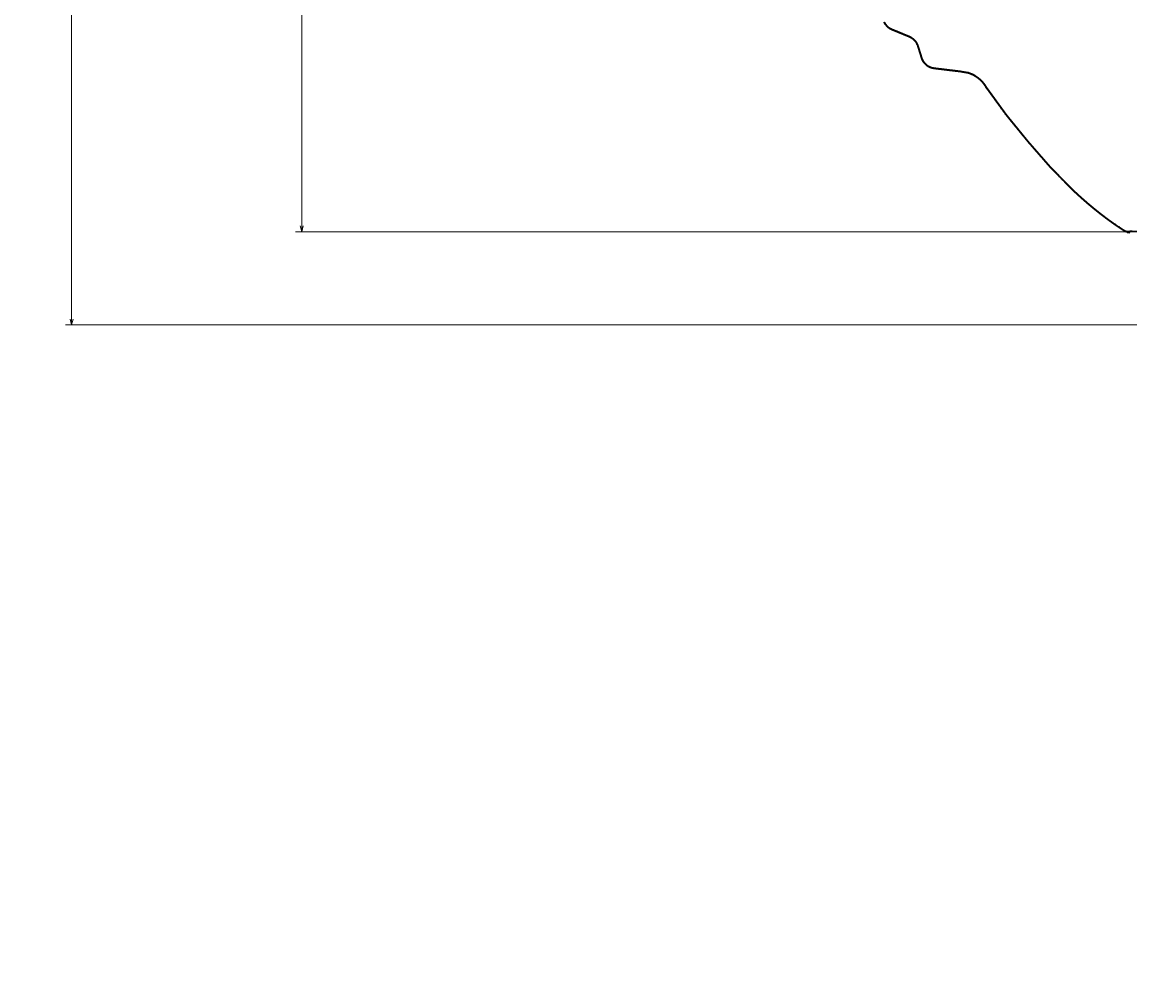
# Model space of a CAD drawing. Extents: x 4 to 1936, y -210 to 1221.
# Tile 122 of 256: x 4 to 368, y 505 to 821. Entities that reach past the tile are written whole.
import ezdxf
from ezdxf.enums import TextEntityAlignment as Align

# ---------------------------------------------------------------- set-up
doc = ezdxf.new("R2010")
doc.units = 0
doc.layers.get('0').update_dxf_attribs({"lineweight": 13})
doc.styles.get("Standard").update_dxf_attribs({"font": 'isocp.shx'})
doc.dimstyles.get("Standard").update_dxf_attribs({"dimtxt": 2.5, "dimasz": 2.5, "dimexe": 1.25, "dimexo": 0.625, "dimtad": 1, "dimcen": 2.5, "dimadec": 0, "dimazin": 0, "dimtfac": 1, "dimtmove": 0, "dimatfit": 0, "dimfxl": 0, "dimarcsym": 0})

# ---------------------------------------------------------------- blocks, each defined once
blk = doc.blocks.new('*D')
at = {"color": 7, "lineweight": 13}
for p, q in [((170.18, 941.9), (170.18, 1064.84)), ((170.18, 1062.84), (920.49, 1062.84)), ((920.49, 941.9), (920.49, 1064.84)), ((1321.52, 923.18), (1321.52, 1061.49)), ((1321.52, 1059.49), (1841.44, 1059.49)), ((1841.44, 923.16), (1841.44, 1061.49)), ((1321.52, 989.84), (1321.52, 1028.68)), ((1321.52, 1026.68), (1360.73, 1026.68)), ((1360.73, 936.19), (1360.73, 1028.68)), ((543.33, 987.84), (18.41, 987.84)), ((20.41, 721.45), (20.41, 987.84)), ((543.33, 987.84), (93.93, 987.84)), ((95.93, 751.99), (95.93, 987.84)), ((1838.47, 926.83), (1935.71, 926.83)), ((1933.71, 867.82), (1933.71, 926.83)), ((1821.97, 867.82), (1935.71, 867.82)), ((543.33, 751.99), (93.93, 751.99)), ((1321.52, 750.28), (1321.52, 681.5)), ((498.18, 721.45), (18.41, 721.45)), ((1551.43, 719.45), (1551.43, 681.5)), ((1321.52, 683.5), (1551.43, 683.5)), ((545.33, 389.63), (545.33, 507.88)), ((545.33, 505.88), (920.33, 505.88)), ((920.33, 383.64), (920.33, 507.88)), ((922.49, 439.92), (1037.33, 439.92)), ((922.49, 439.92), (983.86, 439.92)), ((981.86, 364.88), (981.86, 439.92)), ((1035.33, 210.01), (1035.33, 439.92)), ((570.08, 364.88), (983.86, 364.88)), ((543.33, 293.57), (26.75, 293.57)), ((28.75, -22.96), (28.75, 293.57)), ((595.35, 210.01), (1037.33, 210.01)), ((322.27, 138.43), (322.27, -135.15)), ((768.4, 138.43), (768.4, -135.15)), ((543.33, -22.96), (26.75, -22.96)), ((322.27, -133.15), (768.4, -133.15))]:
    blk.add_line(p, q, dxfattribs=at)
for points in [[(172.11, 1063.36), (170.18, 1062.84), (172.11, 1062.32)], [(918.55, 1062.32), (920.49, 1062.84), (918.55, 1063.36)], [(1323.46, 1060.01), (1321.52, 1059.49), (1323.46, 1058.98)], [(1839.51, 1058.98), (1841.44, 1059.49), (1839.51, 1060.01)], [(1323.46, 1027.19), (1321.52, 1026.68), (1323.46, 1026.16)], [(1358.8, 1026.16), (1360.73, 1026.68), (1358.8, 1027.19)], [(20.93, 985.91), (20.41, 987.84), (19.9, 985.91)], [(96.45, 985.91), (95.93, 987.84), (95.42, 985.91)], [(1934.23, 924.89), (1933.71, 926.83), (1933.19, 924.89)], [(1933.19, 869.76), (1933.71, 867.82), (1934.23, 869.76)], [(95.42, 753.92), (95.93, 751.99), (96.45, 753.92)], [(19.9, 723.38), (20.41, 721.45), (20.93, 723.38)], [(1323.46, 684.02), (1321.52, 683.5), (1323.46, 682.99)], [(1549.5, 682.99), (1551.43, 683.5), (1549.5, 684.02)], [(547.27, 506.4), (545.33, 505.88), (547.27, 505.36)], [(918.4, 505.36), (920.33, 505.88), (918.4, 506.4)], [(982.37, 437.99), (981.86, 439.92), (981.34, 437.99)], [(1035.84, 437.99), (1035.33, 439.92), (1034.81, 437.99)], [(981.34, 366.81), (981.86, 364.88), (982.37, 366.81)], [(29.27, 291.64), (28.75, 293.57), (28.24, 291.64)], [(1034.81, 211.94), (1035.33, 210.01), (1035.84, 211.94)], [(28.24, -21.03), (28.75, -22.96), (29.27, -21.03)], [(324.2, -132.63), (322.27, -133.15), (324.2, -133.67)], [(766.47, -133.67), (768.4, -133.15), (766.47, -132.63)]]:
    blk.add_lwpolyline(points, dxfattribs=at)
for s, p, p2 in [('750', (524.32, 1064.84), (566.35, 1064.84)), ('520', (1560.47, 1061.49), (1602.5, 1061.49)), ('39', (1327.58, 1028.68), (1354.67, 1028.68)), ('230', (1437.74, 685.5), (1479.77, 685.5)), ('375', (711.82, 507.88), (753.85, 507.88)), ('446', (524.32, -131.15), (566.35, -131.15))]:
    blk.add_text(s, height=14, dxfattribs=at).set_placement(p, p2, align=Align.FIT)
for s, rotation, p, p2 in [('59', 90, (1931.71, 883.78), (1931.71, 910.87)), ('236', 89.9999, (93.93, 848.9), (93.93, 890.93)), ('266', 90, (18.41, 833.63), (18.41, 875.66)), ('75', 90, (979.86, 388.85), (979.86, 415.94)), ('230', 90, (1033.33, 303.95), (1033.33, 345.98)), ('317', 90, (26.75, 114.29), (26.75, 156.32))]:
    blk.add_text(s, height=14, rotation=rotation, dxfattribs=at).set_placement(p, p2, align=Align.FIT)
blk = doc.blocks.new('BLOCK18')
at = {"color": 7, "lineweight": 35}
blk.add_arc((-177.56, -172), 3, 237.9897, 269.9982, dxfattribs=at)
for points, degree, knots in [([(-258.22, -106.01), (-258.17, -106.11), (-258.12, -106.21), (-258.06, -106.31), (-257.95, -106.49), (-257.83, -106.67), (-257.76, -106.75), (-257.69, -106.86), (-257.6, -106.95), (-257.59, -106.97), (-257.55, -107.01), (-257.52, -107.05), (-257.5, -107.07), (-257.47, -107.11), (-257.43, -107.15), (-257.42, -107.17), (-257.38, -107.2), (-257.35, -107.24), (-257.33, -107.26), (-257.27, -107.32), (-257.21, -107.37), (-257.17, -107.41), (-257.09, -107.48), (-257.01, -107.56), (-256.98, -107.59), (-256.91, -107.64), (-256.84, -107.69), (-256.82, -107.71), (-256.78, -107.74), (-256.73, -107.78), (-256.71, -107.79), (-256.64, -107.84), (-256.57, -107.89), (-256.53, -107.92), (-256.46, -107.97), (-256.38, -108.01), (-256.36, -108.03), (-256.31, -108.06), (-256.26, -108.09), (-256.23, -108.1), (-256.15, -108.15), (-256.08, -108.19), (-256.02, -108.21), (-255.92, -108.27), (-255.81, -108.31), (-255.76, -108.34), (-255.64, -108.39), (-255.53, -108.43), (-255.5, -108.45), (-255.42, -108.48), (-255.34, -108.51), (-255.32, -108.52), (-255.28, -108.54), (-255.23, -108.56), (-255.21, -108.57), (-255.15, -108.59), (-255.08, -108.62), (-255.04, -108.64), (-254.9, -108.69), (-254.77, -108.75), (-254.69, -108.78), (-254.52, -108.85), (-254.37, -108.91), (-254.31, -108.94), (-254.2, -108.98), (-254.1, -109.02), (-254.06, -109.04), (-254.01, -109.06), (-253.95, -109.08), (-253.93, -109.09), (-253.9, -109.11), (-253.86, -109.12), (-253.85, -109.13), (-253.76, -109.16), (-253.67, -109.2), (-253.6, -109.23), (-253.46, -109.29), (-253.32, -109.35), (-253.25, -109.37), (-253.15, -109.42), (-253.05, -109.46), (-253.02, -109.47), (-252.96, -109.49), (-252.9, -109.51), (-252.88, -109.53), (-252.82, -109.55), (-252.76, -109.58), (-252.73, -109.59), (-252.67, -109.61), (-252.62, -109.63), (-252.59, -109.65), (-252.5, -109.68), (-252.42, -109.72), (-252.37, -109.74), (-252.26, -109.78), (-252.15, -109.82), (-252.1, -109.85), (-251.93, -109.92), (-251.75, -109.99), (-251.64, -110.04), (-251.47, -110.11), (-251.3, -110.18), (-251.24, -110.2), (-251.13, -110.25), (-251.01, -110.29), (-250.96, -110.32), (-250.79, -110.38), (-250.63, -110.45), (-250.54, -110.49), (-250.34, -110.57), (-250.14, -110.65), (-250.04, -110.69), (-249.9, -110.75), (-249.76, -110.82), (-249.72, -110.84), (-249.63, -110.89), (-249.54, -110.93), (-249.5, -110.96), (-249.41, -111.01), (-249.32, -111.06), (-249.28, -111.09), (-249.19, -111.15), (-249.1, -111.21), (-249.05, -111.24), (-248.92, -111.34), (-248.79, -111.44), (-248.7, -111.51), (-248.54, -111.65), (-248.39, -111.81), (-248.31, -111.88), (-248.1, -112.11), (-247.91, -112.35), (-247.8, -112.52), (-247.66, -112.73), (-247.54, -112.95), (-247.52, -113), (-247.47, -113.09), (-247.43, -113.19), (-247.41, -113.23), (-247.36, -113.33), (-247.32, -113.42), (-247.3, -113.47), (-247.26, -113.58), (-247.22, -113.68), (-247.21, -113.73), (-247.18, -113.83), (-247.15, -113.92), (-247.14, -113.96), (-247.11, -114.03), (-247.09, -114.11), (-247.08, -114.15), (-247.05, -114.22), (-247.03, -114.3), (-247.02, -114.34), (-247, -114.4), (-246.98, -114.45), (-246.98, -114.47), (-246.96, -114.51), (-246.95, -114.54), (-246.95, -114.56), (-246.94, -114.6), (-246.93, -114.63), (-246.92, -114.65), (-246.91, -114.68), (-246.9, -114.71), (-246.9, -114.72), (-246.87, -114.82), (-246.84, -114.91), (-246.8, -115.04), (-246.75, -115.2), (-246.7, -115.36), (-246.68, -115.44), (-246.63, -115.6), (-246.58, -115.75), (-246.55, -115.83), (-246.52, -115.94), (-246.48, -116.05), (-246.47, -116.09), (-246.46, -116.13), (-246.44, -116.18), (-246.44, -116.2), (-246.43, -116.23), (-246.42, -116.26), (-246.42, -116.27), (-246.39, -116.36), (-246.36, -116.45), (-246.35, -116.48), (-246.31, -116.62), (-246.27, -116.75), (-246.25, -116.81), (-246.22, -116.89), (-246.2, -116.97), (-246.2, -116.98), (-246.19, -117.01), (-246.18, -117.04), (-246.17, -117.06), (-246.16, -117.11), (-246.14, -117.16), (-246.13, -117.19), (-246.11, -117.27), (-246.08, -117.35), (-246.07, -117.4), (-246.04, -117.47), (-246.02, -117.55), (-246.01, -117.57), (-246, -117.62), (-245.98, -117.67), (-245.97, -117.7), (-245.95, -117.78), (-245.92, -117.86), (-245.9, -117.91), (-245.86, -118.02), (-245.81, -118.12), (-245.79, -118.17), (-245.74, -118.27), (-245.7, -118.37), (-245.67, -118.42), (-245.62, -118.51), (-245.57, -118.6), (-245.55, -118.65), (-245.47, -118.78), (-245.39, -118.91), (-245.33, -118.99), (-245.24, -119.12), (-245.14, -119.24), (-245.11, -119.28), (-245.04, -119.37), (-244.96, -119.45), (-244.93, -119.49), (-244.86, -119.57), (-244.78, -119.65), (-244.73, -119.69), (-244.65, -119.78), (-244.56, -119.86), (-244.52, -119.9), (-244.43, -119.96), (-244.35, -120.03), (-244.31, -120.06), (-244.23, -120.12), (-244.16, -120.18), (-244.12, -120.21), (-244.04, -120.26), (-243.96, -120.32), (-243.92, -120.34), (-243.84, -120.39), (-243.76, -120.44), (-243.72, -120.47), (-243.62, -120.52), (-243.53, -120.57), (-243.48, -120.59), (-243.38, -120.64), (-243.28, -120.69), (-243.22, -120.71), (-243.12, -120.76), (-243.01, -120.8), (-242.96, -120.82), (-242.86, -120.86), (-242.75, -120.89), (-242.7, -120.91), (-242.54, -120.95), (-242.39, -120.99), (-242.28, -121.02), (-242.13, -121.05), (-241.97, -121.07), (-241.92, -121.08), (-241.69, -121.11), (-241.45, -121.14), (-241.28, -121.16), (-241.07, -121.19), (-240.87, -121.21), (-240.85, -121.21), (-240.81, -121.22), (-240.76, -121.22), (-240.74, -121.23), (-240.7, -121.23), (-240.66, -121.24), (-240.65, -121.24), (-240.62, -121.24), (-240.59, -121.24), (-240.57, -121.25), (-240.4, -121.27), (-240.23, -121.29), (-240.07, -121.31), (-239.89, -121.33), (-239.71, -121.35), (-239.68, -121.35), (-239.64, -121.36), (-239.59, -121.37), (-239.56, -121.37), (-239.51, -121.37), (-239.47, -121.38), (-239.44, -121.38), (-239.37, -121.39), (-239.3, -121.4), (-239.25, -121.41), (-239.06, -121.43), (-238.86, -121.45), (-238.71, -121.47), (-238.4, -121.51), (-238.1, -121.55), (-237.95, -121.56), (-237.74, -121.59), (-237.54, -121.61), (-237.49, -121.62), (-237.39, -121.63), (-237.28, -121.64), (-237.23, -121.65), (-237.08, -121.67), (-236.92, -121.69), (-236.82, -121.7), (-236.52, -121.74), (-236.22, -121.77), (-236.16, -121.78), (-235.81, -121.82), (-235.47, -121.86), (-235.23, -121.89), (-234.95, -121.93), (-234.67, -121.96), (-234.54, -121.98), (-234.39, -122), (-234.24, -122.01), (-234.22, -122.02), (-234.2, -122.02), (-234.18, -122.02)], 5, [0, 0, 0, 0, 0, 0, 0.788868, 0.788868, 0.788868, 1.5085, 1.5085, 1.5085, 1.689688, 1.689688, 1.689688, 1.870877, 1.870877, 1.870877, 2.052064, 2.052064, 2.052064, 2.233252, 2.233252, 2.233252, 2.61482, 2.61482, 2.61482, 3.015575, 3.015575, 3.015575, 3.211492, 3.211492, 3.211492, 3.407408, 3.407408, 3.407408, 3.812141, 3.812141, 3.812141, 4.021637, 4.021637, 4.021637, 4.231134, 4.231134, 4.231134, 4.65009, 4.65009, 4.65009, 5.060693, 5.060693, 5.060693, 5.513945, 5.513945, 5.513945, 5.680401, 5.680401, 5.680401, 5.846858, 5.846858, 5.846858, 6.17977, 6.17977, 6.17977, 6.845579, 6.845579, 6.845579, 7.405219, 7.405219, 7.405219, 7.674307, 7.674307, 7.674307, 7.808851, 7.808851, 7.808851, 7.943394, 7.943394, 7.943394, 8.481521, 8.481521, 8.481521, 9.019648, 9.019648, 9.019648, 9.236701, 9.236701, 9.236701, 9.453754, 9.453754, 9.453754, 9.670811, 9.670811, 9.670811, 9.887868, 9.887868, 9.887868, 10.32818, 10.32818, 10.32818, 10.762337, 10.762337, 10.762337, 11.630319, 11.630319, 11.630319, 12.06431, 12.06431, 12.06431, 12.498301, 12.498301, 12.498301, 13.296037, 13.296037, 13.296037, 14.030023, 14.030023, 14.030023, 14.373639, 14.373639, 14.373639, 14.717256, 14.717256, 14.717256, 15.102341, 15.102341, 15.102341, 15.482351, 15.482351, 15.482351, 16.268214, 16.268214, 16.268214, 17.02175, 17.02175, 17.02175, 18.437902, 18.437902, 18.437902, 18.791351, 18.791351, 18.791351, 19.164303, 19.164303, 19.164303, 19.566446, 19.566446, 19.566446, 19.958686, 19.958686, 19.958686, 20.241589, 20.241589, 20.241589, 20.524493, 20.524493, 20.524493, 20.807418, 20.807418, 20.807418, 20.948883, 20.948883, 20.948883, 21.090349, 21.090349, 21.090349, 21.20187, 21.20187, 21.20187, 21.313391, 21.313391, 21.313391, 21.922511, 21.922511, 21.922511, 22.503687, 22.503687, 22.503687, 23.084864, 23.084864, 23.084864, 23.318593, 23.318593, 23.318593, 23.435461, 23.435461, 23.435461, 23.55233, 23.55233, 23.55233, 24.066627, 24.066627, 24.066627, 24.534071, 24.534071, 24.534071, 24.650948, 24.650948, 24.650948, 24.767824, 24.767824, 24.767824, 25.001562, 25.001562, 25.001562, 25.369969, 25.369969, 25.369969, 25.554175, 25.554175, 25.554175, 25.73838, 25.73838, 25.73838, 26.141699, 26.141699, 26.141699, 26.545018, 26.545018, 26.545018, 26.910378, 26.910378, 26.910378, 27.275739, 27.275739, 27.275739, 27.995289, 27.995289, 27.995289, 28.372779, 28.372779, 28.372779, 28.75863, 28.75863, 28.75863, 29.174049, 29.174049, 29.174049, 29.593773, 29.593773, 29.593773, 29.934104, 29.934104, 29.934104, 30.284331, 30.284331, 30.284331, 30.619428, 30.619428, 30.619428, 30.954525, 30.954525, 30.954525, 31.355522, 31.355522, 31.355522, 31.756519, 31.756519, 31.756519, 32.148094, 32.148094, 32.148094, 32.53967, 32.53967, 32.53967, 33.285327, 33.285327, 33.285327, 33.667145, 33.667145, 33.667145, 34.948302, 34.948302, 34.948302, 35.099965, 35.099965, 35.099965, 35.251627, 35.251627, 35.251627, 35.354695, 35.354695, 35.354695, 35.457763, 35.457763, 35.457763, 36.57791, 36.57791, 36.57791, 36.745216, 36.745216, 36.745216, 36.912544, 36.912544, 36.912544, 37.079873, 37.079873, 37.079873, 37.414467, 37.414467, 37.414467, 38.489336, 38.489336, 38.489336, 39.564206, 39.564206, 39.564206, 39.932663, 39.932663, 39.932663, 40.301121, 40.301121, 40.301121, 41.038032, 41.038032, 41.038032, 42.416668, 42.416668, 42.416668, 43.478707, 43.478707, 43.478707, 44.39662, 44.39662, 44.39662, 44.535396, 44.535396, 44.535396, 44.535396, 44.535396, 44.535396]), ([(-234.22, -122.02), (-234.12, -122.03), (-233.92, -122.05), (-233.63, -122.09), (-233.34, -122.13), (-233.07, -122.17), (-232.81, -122.21), (-232.57, -122.25), (-232.33, -122.29), (-231.91, -122.36), (-231.52, -122.42), (-230.22, -122.69), (-230.57, -122.61), (-230.61, -122.61)], 3, [0, 0, 0, 0, 0.300863, 0.591736, 0.879546, 1.173422, 1.416337, 1.663406, 1.912094, 2.164964, 2.883502, 3.756865, 3.856351, 3.856351, 3.856351, 3.856351]), ([(-230.61, -122.61), (-230.58, -122.62), (-230.55, -122.63), (-230.53, -122.64), (-230.43, -122.67), (-230.33, -122.7), (-230.27, -122.72), (-230.13, -122.77), (-230, -122.82), (-229.93, -122.85), (-229.83, -122.89), (-229.73, -122.93), (-229.7, -122.94), (-229.65, -122.96), (-229.6, -122.98), (-229.58, -122.99), (-229.54, -123.01), (-229.51, -123.02), (-229.49, -123.03), (-229.44, -123.05), (-229.39, -123.07), (-229.36, -123.09), (-229.29, -123.12), (-229.23, -123.15), (-229.19, -123.17), (-229.13, -123.2), (-229.06, -123.23), (-229.03, -123.25), (-228.99, -123.27), (-228.94, -123.29), (-228.93, -123.3), (-228.89, -123.32), (-228.86, -123.33), (-228.85, -123.34), (-228.8, -123.36), (-228.76, -123.39), (-228.73, -123.41), (-228.61, -123.47), (-228.49, -123.54), (-228.4, -123.59), (-228.3, -123.66), (-228.19, -123.72), (-228.18, -123.73), (-228.15, -123.75), (-228.12, -123.77), (-228.11, -123.78), (-228.06, -123.81), (-228.02, -123.84), (-227.99, -123.85), (-227.95, -123.88), (-227.9, -123.91), (-227.89, -123.92), (-227.86, -123.94), (-227.83, -123.96), (-227.81, -123.97), (-227.79, -123.99), (-227.76, -124.02), (-227.74, -124.03), (-227.71, -124.05), (-227.68, -124.07), (-227.67, -124.08), (-227.59, -124.13), (-227.52, -124.19), (-227.47, -124.23), (-227.35, -124.32), (-227.24, -124.41), (-227.18, -124.46), (-227.09, -124.53), (-227.01, -124.6), (-226.98, -124.62), (-226.94, -124.66), (-226.9, -124.7), (-226.88, -124.71), (-226.85, -124.74), (-226.83, -124.76), (-226.81, -124.77), (-226.74, -124.84), (-226.67, -124.9), (-226.62, -124.95), (-226.51, -125.06), (-226.41, -125.16), (-226.35, -125.22), (-226.25, -125.33), (-226.14, -125.45), (-226.09, -125.51), (-225.98, -125.63), (-225.88, -125.75), (-225.83, -125.81), (-225.75, -125.9), (-225.68, -125.99), (-225.66, -126.02), (-225.61, -126.08), (-225.57, -126.13), (-225.55, -126.16), (-225.5, -126.22), (-225.46, -126.28), (-225.44, -126.31), (-225.4, -126.37), (-225.35, -126.43), (-225.33, -126.46), (-225.29, -126.51), (-225.26, -126.57), (-225.24, -126.6), (-225.2, -126.65), (-225.17, -126.7), (-225.15, -126.73), (-225.12, -126.78), (-225.08, -126.83), (-225.07, -126.86), (-225.04, -126.9), (-225.01, -126.96), (-224.99, -126.98), (-224.96, -127.05), (-224.91, -127.11), (-224.89, -127.15), (-224.86, -127.2), (-224.82, -127.26), (-224.81, -127.27), (-224.79, -127.31), (-224.76, -127.34), (-224.75, -127.36), (-224.71, -127.42), (-224.67, -127.47), (-224.66, -127.49), (-224.6, -127.57), (-224.55, -127.64), (-224.52, -127.67), (-224.48, -127.74), (-224.43, -127.8), (-224.42, -127.82), (-224.38, -127.88), (-224.34, -127.93), (-224.32, -127.96), (-224.26, -128.04), (-224.2, -128.13), (-224.16, -128.18), (-224.08, -128.29), (-224, -128.4), (-223.96, -128.45), (-223.88, -128.57), (-223.8, -128.68), (-223.77, -128.72), (-223.68, -128.84), (-223.59, -128.97), (-223.54, -129.03), (-223.47, -129.12), (-223.41, -129.21), (-223.39, -129.23), (-223.36, -129.27), (-223.33, -129.31), (-223.32, -129.33), (-223.29, -129.38), (-223.26, -129.42), (-223.24, -129.44), (-223.19, -129.51), (-223.15, -129.57), (-223.11, -129.62), (-223.05, -129.71), (-222.99, -129.78), (-222.97, -129.82), (-222.9, -129.91), (-222.84, -130), (-222.8, -130.04), (-222.7, -130.18), (-222.6, -130.32), (-222.56, -130.38), (-222.45, -130.52), (-222.36, -130.66), (-222.33, -130.7), (-222.28, -130.76), (-222.24, -130.82), (-222.22, -130.84), (-222.19, -130.88), (-222.16, -130.93), (-222.15, -130.95), (-222.09, -131.03), (-222.02, -131.12), (-221.98, -131.18), (-221.92, -131.26), (-221.86, -131.35), (-221.84, -131.37), (-221.81, -131.41), (-221.78, -131.45), (-221.76, -131.47), (-221.74, -131.51), (-221.71, -131.56), (-221.69, -131.58), (-221.66, -131.62), (-221.63, -131.66), (-221.62, -131.68), (-221.59, -131.72), (-221.56, -131.76), (-221.54, -131.78), (-221.5, -131.84), (-221.45, -131.91), (-221.42, -131.95), (-221.36, -132.03), (-221.3, -132.12), (-221.27, -132.16), (-221.21, -132.24), (-221.15, -132.32), (-221.11, -132.38), (-221.05, -132.45), (-221, -132.53), (-220.96, -132.58), (-220.87, -132.71), (-220.78, -132.83), (-220.72, -132.91), (-220.63, -133.04), (-220.53, -133.17), (-220.5, -133.21), (-220.36, -133.41), (-220.22, -133.6), (-220.11, -133.75), (-219.99, -133.92), (-219.87, -134.09), (-219.85, -134.11), (-219.82, -134.15), (-219.79, -134.19), (-219.78, -134.21), (-219.75, -134.25), (-219.71, -134.3), (-219.7, -134.32), (-219.67, -134.36), (-219.64, -134.41), (-219.62, -134.43), (-219.59, -134.47), (-219.56, -134.51), (-219.54, -134.53), (-219.51, -134.58), (-219.48, -134.62), (-219.47, -134.64), (-219.44, -134.68), (-219.4, -134.72), (-219.39, -134.75), (-219.27, -134.9), (-219.16, -135.06), (-219.06, -135.2), (-218.86, -135.48), (-218.66, -135.75), (-218.56, -135.88), (-218.44, -136.06), (-218.31, -136.23), (-218.29, -136.26), (-218.26, -136.3), (-218.22, -136.35), (-218.21, -136.36), (-218.19, -136.39), (-218.16, -136.42), (-218.15, -136.44), (-218.13, -136.47), (-218.1, -136.5), (-218.09, -136.51), (-218.07, -136.54), (-218.04, -136.58), (-218.03, -136.59), (-217.99, -136.64), (-217.95, -136.68), (-217.93, -136.71), (-217.82, -136.84), (-217.72, -136.97), (-217.64, -137.07), (-217.54, -137.19), (-217.44, -137.31), (-217.42, -137.34), (-217.38, -137.39), (-217.34, -137.44), (-217.32, -137.46), (-217.26, -137.54), (-217.2, -137.61), (-217.15, -137.66), (-217.1, -137.73), (-217.04, -137.8), (-217.03, -137.82), (-216.99, -137.86), (-216.96, -137.9), (-216.94, -137.92), (-216.89, -137.98), (-216.84, -138.04), (-216.81, -138.08), (-216.75, -138.16), (-216.68, -138.24), (-216.65, -138.28), (-216.55, -138.41), (-216.45, -138.53), (-216.38, -138.61), (-216.29, -138.73), (-216.18, -138.85), (-216.16, -138.88), (-216.08, -138.98), (-216.01, -139.07), (-215.99, -139.1), (-215.92, -139.18), (-215.85, -139.27), (-215.82, -139.3), (-215.77, -139.37), (-215.71, -139.44), (-215.69, -139.47), (-215.64, -139.52), (-215.59, -139.58), (-215.57, -139.61), (-215.52, -139.67), (-215.48, -139.72), (-215.45, -139.75), (-215.41, -139.81), (-215.36, -139.86), (-215.34, -139.89), (-215.29, -139.95), (-215.25, -140), (-215.22, -140.03), (-215.18, -140.09), (-215.13, -140.15), (-215.11, -140.17), (-215.06, -140.23), (-215.02, -140.29), (-214.99, -140.31), (-214.95, -140.37), (-214.9, -140.43), (-214.88, -140.46), (-214.78, -140.57), (-214.69, -140.69), (-214.65, -140.74), (-214.5, -140.91), (-214.36, -141.09), (-214.31, -141.16), (-214.21, -141.28), (-214.11, -141.4), (-214.07, -141.44), (-214.01, -141.53), (-213.94, -141.61), (-213.91, -141.65), (-213.8, -141.78), (-213.7, -141.9), (-213.66, -141.96), (-213.56, -142.08), (-213.46, -142.2), (-213.43, -142.23), (-213.38, -142.3), (-213.32, -142.37), (-213.3, -142.4), (-213.21, -142.51), (-213.12, -142.61), (-213.09, -142.65), (-213.01, -142.75), (-212.92, -142.86), (-212.89, -142.89), (-212.84, -142.96), (-212.78, -143.03), (-212.76, -143.06), (-212.68, -143.16), (-212.59, -143.26), (-212.54, -143.32), (-212.45, -143.44), (-212.35, -143.56), (-212.3, -143.62), (-212.24, -143.7), (-212.17, -143.78), (-212.15, -143.8), (-212.11, -143.85), (-212.07, -143.91), (-212.04, -143.93), (-211.94, -144.07), (-211.83, -144.2), (-211.74, -144.31), (-211.53, -144.57), (-211.31, -144.83), (-211.17, -145.01), (-211, -145.21), (-210.83, -145.41), (-210.76, -145.48), (-210.71, -145.54), (-210.65, -145.61), (-210.64, -145.63), (-210.6, -145.66), (-210.57, -145.7), (-210.56, -145.72), (-210.51, -145.77), (-210.46, -145.83), (-210.43, -145.86), (-210.37, -145.93), (-210.3, -146), (-210.27, -146.05), (-210.22, -146.1), (-210.18, -146.15), (-210.16, -146.17), (-210.1, -146.23), (-210.05, -146.3), (-210, -146.35), (-209.95, -146.41), (-209.9, -146.47), (-209.89, -146.48), (-209.86, -146.51), (-209.84, -146.54), (-209.82, -146.56), (-209.8, -146.59), (-209.77, -146.62), (-209.76, -146.63), (-209.73, -146.66), (-209.71, -146.69), (-209.7, -146.7), (-209.67, -146.73), (-209.65, -146.76), (-209.63, -146.77), (-209.61, -146.8), (-209.58, -146.83), (-209.57, -146.85), (-209.45, -146.98), (-209.33, -147.13), (-209.24, -147.23), (-209.09, -147.39), (-208.95, -147.55), (-208.93, -147.58), (-208.86, -147.66), (-208.79, -147.74), (-208.76, -147.78), (-208.69, -147.86), (-208.62, -147.93), (-208.58, -147.98), (-208.53, -148.03), (-208.48, -148.09), (-208.47, -148.11), (-208.43, -148.15), (-208.4, -148.19), (-208.38, -148.21), (-208.33, -148.26), (-208.28, -148.32), (-208.25, -148.36), (-208.18, -148.44), (-208.11, -148.52), (-208.08, -148.56), (-208.01, -148.63), (-207.94, -148.71), (-207.91, -148.75), (-207.86, -148.81), (-207.81, -148.87), (-207.79, -148.88), (-207.76, -148.92), (-207.73, -148.96), (-207.71, -148.98), (-207.66, -149.04), (-207.6, -149.1), (-207.57, -149.14), (-207.5, -149.22), (-207.43, -149.3), (-207.4, -149.33), (-207.33, -149.41), (-207.26, -149.49), (-207.22, -149.54), (-207.15, -149.62), (-207.08, -149.7), (-207.04, -149.75), (-206.98, -149.81), (-206.93, -149.87), (-206.92, -149.89), (-206.78, -150.05), (-206.64, -150.2), (-206.52, -150.34), (-206.38, -150.5), (-206.24, -150.66), (-206.23, -150.68), (-206.19, -150.72), (-206.16, -150.76), (-206.14, -150.77), (-206.09, -150.83), (-206.04, -150.89), (-206.02, -150.91), (-205.92, -151.03), (-205.81, -151.15), (-205.74, -151.23), (-205.64, -151.35), (-205.54, -151.46), (-205.51, -151.5), (-205.45, -151.56), (-205.41, -151.62), (-205.39, -151.64), (-205.36, -151.67), (-205.32, -151.71), (-205.31, -151.73), (-205.26, -151.79), (-205.2, -151.85), (-205.17, -151.89), (-205.1, -151.97), (-205.03, -152.04), (-205, -152.08), (-204.91, -152.19), (-204.82, -152.29), (-204.77, -152.35), (-204.69, -152.44), (-204.61, -152.53), (-204.58, -152.57), (-204.54, -152.61), (-204.5, -152.66), (-204.48, -152.67), (-204.46, -152.7), (-204.43, -152.73), (-204.42, -152.75), (-204.38, -152.8), (-204.34, -152.84), (-204.31, -152.87), (-204.26, -152.93), (-204.21, -152.98), (-204.19, -153.01), (-204.15, -153.06), (-204.1, -153.12), (-204.07, -153.15), (-204.02, -153.21), (-203.96, -153.27), (-203.94, -153.3), (-203.83, -153.43), (-203.72, -153.55), (-203.63, -153.65), (-203.53, -153.76), (-203.42, -153.88), (-203.4, -153.9), (-203.35, -153.95), (-203.31, -153.99), (-203.29, -154.01), (-203.22, -154.08), (-203.15, -154.15), (-203.11, -154.19), (-203.02, -154.28), (-202.94, -154.37), (-202.88, -154.42), (-202.79, -154.51), (-202.7, -154.6), (-202.67, -154.64), (-202.6, -154.71), (-202.53, -154.78), (-202.5, -154.8), (-202.46, -154.85), (-202.42, -154.89), (-202.4, -154.9), (-202.36, -154.95), (-202.31, -155), (-202.29, -155.02), (-202.23, -155.08), (-202.16, -155.14), (-202.12, -155.18), (-202.06, -155.24), (-202.01, -155.3), (-201.99, -155.32), (-201.95, -155.36), (-201.91, -155.39), (-201.9, -155.41), (-201.86, -155.45), (-201.83, -155.48), (-201.81, -155.5), (-201.77, -155.54), (-201.74, -155.57), (-201.72, -155.59), (-201.68, -155.63), (-201.65, -155.66), (-201.63, -155.68), (-201.58, -155.74), (-201.52, -155.79), (-201.48, -155.83), (-201.42, -155.89), (-201.35, -155.96), (-201.32, -155.99), (-201.26, -156.05), (-201.2, -156.11), (-201.17, -156.14), (-201.09, -156.23), (-201, -156.32), (-200.93, -156.38), (-200.86, -156.46), (-200.79, -156.53), (-200.77, -156.54), (-200.74, -156.57), (-200.72, -156.6), (-200.7, -156.62), (-200.6, -156.72), (-200.49, -156.82), (-200.4, -156.91), (-200.24, -157.08), (-200.08, -157.24), (-200.01, -157.32), (-199.71, -157.61), (-199.41, -157.91), (-199.19, -158.13), (-198.93, -158.4), (-198.68, -158.66), (-198.64, -158.69), (-198.57, -158.76), (-198.49, -158.84), (-198.46, -158.87), (-198.4, -158.93), (-198.35, -158.98), (-198.33, -159), (-198.31, -159.03), (-198.28, -159.05), (-198.27, -159.06), (-198.25, -159.08), (-198.24, -159.1), (-198.23, -159.11), (-198.18, -159.15), (-198.13, -159.2), (-198.1, -159.23), (-198.04, -159.3), (-197.98, -159.36), (-197.95, -159.39), (-197.9, -159.43), (-197.86, -159.48), (-197.85, -159.49), (-197.83, -159.51), (-197.81, -159.53), (-197.8, -159.53), (-197.77, -159.56), (-197.74, -159.59), (-197.73, -159.61), (-197.69, -159.65), (-197.65, -159.69), (-197.63, -159.7), (-197.54, -159.8), (-197.45, -159.89), (-197.38, -159.96), (-197.29, -160.05), (-197.2, -160.14), (-197.18, -160.16), (-197.13, -160.22), (-197.07, -160.27), (-197.04, -160.3), (-196.99, -160.35), (-196.94, -160.4), (-196.92, -160.42), (-196.89, -160.46), (-196.85, -160.49), (-196.83, -160.51), (-196.81, -160.54), (-196.78, -160.56), (-196.77, -160.57), (-196.76, -160.59), (-196.74, -160.61), (-196.73, -160.61), (-196.71, -160.63), (-196.69, -160.65), (-196.69, -160.66), (-196.62, -160.72), (-196.56, -160.79), (-196.5, -160.84), (-196.43, -160.92), (-196.35, -161), (-196.33, -161.02), (-196.28, -161.06), (-196.24, -161.11), (-196.22, -161.13), (-196.17, -161.18), (-196.13, -161.22), (-196.11, -161.24), (-196.06, -161.29), (-196.01, -161.34), (-195.99, -161.36), (-195.95, -161.39), (-195.92, -161.43), (-195.9, -161.44), (-195.88, -161.46), (-195.86, -161.49), (-195.85, -161.5), (-195.82, -161.52), (-195.8, -161.54), (-195.79, -161.55), (-195.76, -161.58), (-195.74, -161.6), (-195.73, -161.61), (-195.7, -161.64), (-195.67, -161.66), (-195.64, -161.68), (-195.61, -161.72), (-195.57, -161.76), (-195.55, -161.78), (-195.48, -161.83), (-195.42, -161.89), (-195.38, -161.92), (-195.3, -162), (-195.22, -162.07), (-195.18, -162.11), (-195.1, -162.18), (-195.02, -162.26), (-194.98, -162.29), (-194.92, -162.34), (-194.86, -162.4), (-194.85, -162.41), (-194.82, -162.44), (-194.78, -162.47), (-194.77, -162.48), (-194.72, -162.53), (-194.67, -162.57), (-194.64, -162.6), (-194.49, -162.74), (-194.34, -162.87), (-194.23, -162.98), (-194.1, -163.09), (-193.97, -163.21), (-193.95, -163.23), (-193.92, -163.26), (-193.89, -163.29), (-193.87, -163.3), (-193.84, -163.33), (-193.81, -163.36), (-193.79, -163.37), (-193.69, -163.47), (-193.58, -163.56), (-193.49, -163.64), (-193.38, -163.74), (-193.26, -163.84), (-193.24, -163.86), (-193.18, -163.91), (-193.13, -163.95), (-193.1, -163.98), (-193.02, -164.05), (-192.94, -164.12), (-192.88, -164.17), (-192.73, -164.3), (-192.58, -164.43), (-192.48, -164.52), (-192.36, -164.62), (-192.24, -164.73), (-192.22, -164.75), (-192.17, -164.79), (-192.13, -164.82), (-192.11, -164.84), (-192.07, -164.88), (-192.03, -164.92), (-192.01, -164.93), (-191.96, -164.97), (-191.92, -165.01), (-191.9, -165.03), (-191.83, -165.09), (-191.76, -165.15), (-191.72, -165.18), (-191.63, -165.26), (-191.54, -165.34), (-191.51, -165.37), (-191.44, -165.43), (-191.37, -165.49), (-191.34, -165.51), (-191.3, -165.55), (-191.25, -165.58), (-191.23, -165.6), (-191.18, -165.64), (-191.14, -165.68), (-191.12, -165.7), (-191.07, -165.73), (-191.03, -165.77), (-191, -165.79), (-190.96, -165.83), (-190.92, -165.86), (-190.9, -165.87), (-190.86, -165.91), (-190.82, -165.95), (-190.79, -165.97), (-190.71, -166.04), (-190.62, -166.11), (-190.56, -166.17), (-190.46, -166.25), (-190.36, -166.33), (-190.33, -166.35), (-190.27, -166.41), (-190.21, -166.46), (-190.17, -166.49), (-190.1, -166.54), (-190.04, -166.6), (-190.01, -166.62), (-189.95, -166.67), (-189.88, -166.73), (-189.85, -166.76), (-189.78, -166.81), (-189.72, -166.86), (-189.69, -166.89), (-189.57, -166.99), (-189.44, -167.1), (-189.35, -167.17), (-189.24, -167.26), (-189.12, -167.35), (-189.1, -167.37), (-189, -167.45), (-188.89, -167.54), (-188.84, -167.58), (-188.72, -167.67), (-188.61, -167.76), (-188.59, -167.78), (-188.54, -167.82), (-188.49, -167.86), (-188.46, -167.88), (-188.41, -167.92), (-188.36, -167.96), (-188.33, -167.98), (-188.28, -168.03), (-188.23, -168.07), (-188.2, -168.09), (-188.12, -168.15), (-188.04, -168.22), (-188.01, -168.24), (-187.93, -168.31), (-187.85, -168.37), (-187.82, -168.39), (-187.77, -168.43), (-187.72, -168.47), (-187.69, -168.49), (-187.54, -168.62), (-187.39, -168.74), (-187.26, -168.84), (-187.11, -168.95), (-186.96, -169.07), (-186.94, -169.08), (-186.9, -169.12), (-186.85, -169.15), (-186.83, -169.17), (-186.79, -169.2), (-186.75, -169.23), (-186.72, -169.25), (-186.68, -169.28), (-186.64, -169.31), (-186.62, -169.33), (-186.58, -169.36), (-186.53, -169.39), (-186.51, -169.41), (-186.47, -169.44), (-186.43, -169.47), (-186.4, -169.49), (-186.31, -169.56), (-186.21, -169.64), (-186.08, -169.73), (-185.97, -169.82), (-185.85, -169.91), (-185.81, -169.94), (-185.75, -169.99), (-185.68, -170.04), (-185.66, -170.05), (-185.62, -170.08), (-185.58, -170.11), (-185.56, -170.13), (-185.52, -170.16), (-185.48, -170.19), (-185.46, -170.21), (-185.42, -170.24), (-185.38, -170.27), (-185.36, -170.28), (-185.32, -170.31), (-185.28, -170.34), (-185.26, -170.36), (-185.22, -170.39), (-185.18, -170.42), (-185.16, -170.43), (-185.04, -170.52), (-184.92, -170.61), (-184.83, -170.68), (-184.63, -170.83), (-184.43, -170.97), (-184.33, -171.04), (-184.07, -171.22), (-183.81, -171.41), (-183.65, -171.52), (-183.41, -171.69), (-183.17, -171.87), (-183.09, -171.92), (-182.93, -172.04), (-182.77, -172.15), (-182.69, -172.21), (-182.59, -172.28), (-182.49, -172.35), (-182.47, -172.36), (-182.44, -172.38), (-182.41, -172.41), (-182.39, -172.42), (-182.36, -172.44), (-182.32, -172.47), (-182.3, -172.48), (-182.08, -172.63), (-181.86, -172.77), (-181.65, -172.92), (-181.41, -173.07), (-181.18, -173.23), (-181.15, -173.25), (-181.09, -173.29), (-181.03, -173.33), (-181.01, -173.34), (-180.95, -173.38), (-180.89, -173.42), (-180.86, -173.44), (-180.8, -173.48), (-180.75, -173.52), (-180.72, -173.54), (-180.51, -173.68), (-180.31, -173.81), (-180.13, -173.93), (-179.89, -174.08), (-179.65, -174.23), (-179.59, -174.27), (-179.51, -174.32), (-179.43, -174.37), (-179.41, -174.38), (-179.38, -174.4), (-179.35, -174.42), (-179.33, -174.43), (-179.3, -174.45), (-179.27, -174.47), (-179.26, -174.47), (-179.23, -174.49), (-179.2, -174.51), (-179.18, -174.52), (-179.16, -174.53), (-179.15, -174.54)], 5, [49.651994, 49.651994, 49.651994, 49.651994, 49.651994, 49.651994, 49.863857, 49.863857, 49.863857, 50.367773, 50.367773, 50.367773, 50.88045, 50.88045, 50.88045, 51.138307, 51.138307, 51.138307, 51.267238, 51.267238, 51.267238, 51.39617, 51.39617, 51.39617, 51.654022, 51.654022, 51.654022, 51.911873, 51.911873, 51.911873, 52.156799, 52.156799, 52.156799, 52.279269, 52.279269, 52.279269, 52.401738, 52.401738, 52.401738, 52.646662, 52.646662, 52.646662, 53.378986, 53.378986, 53.378986, 53.500854, 53.500854, 53.500854, 53.622721, 53.622721, 53.622721, 53.866446, 53.866446, 53.866446, 53.993044, 53.993044, 53.993044, 54.119642, 54.119642, 54.119642, 54.246238, 54.246238, 54.246238, 54.372833, 54.372833, 54.372833, 54.896287, 54.896287, 54.896287, 55.422822, 55.422822, 55.422822, 55.686097, 55.686097, 55.686097, 55.817736, 55.817736, 55.817736, 55.949375, 55.949375, 55.949375, 56.480129, 56.480129, 56.480129, 57.010884, 57.010884, 57.010884, 57.570696, 57.570696, 57.570696, 58.130509, 58.130509, 58.130509, 58.387414, 58.387414, 58.387414, 58.64432, 58.64432, 58.64432, 58.901227, 58.901227, 58.901227, 59.158134, 59.158134, 59.158134, 59.381469, 59.381469, 59.381469, 59.604803, 59.604803, 59.604803, 59.833018, 59.833018, 59.833018, 60.062373, 60.062373, 60.062373, 60.3626, 60.3626, 60.3626, 60.512717, 60.512717, 60.512717, 60.662833, 60.662833, 60.662833, 60.987346, 60.987346, 60.987346, 61.287542, 61.287542, 61.287542, 61.539009, 61.539009, 61.539009, 61.778603, 61.778603, 61.778603, 62.257789, 62.257789, 62.257789, 62.73697, 62.73697, 62.73697, 63.242852, 63.242852, 63.242852, 63.820167, 63.820167, 63.820167, 64.012611, 64.012611, 64.012611, 64.205142, 64.205142, 64.205142, 64.397673, 64.397673, 64.397673, 64.761598, 64.761598, 64.761598, 65.174104, 65.174104, 65.174104, 65.559036, 65.559036, 65.559036, 66.379264, 66.379264, 66.379264, 66.757267, 66.757267, 66.757267, 66.940874, 66.940874, 66.940874, 67.12448, 67.12448, 67.12448, 67.675273, 67.675273, 67.675273, 67.858871, 67.858871, 67.858871, 68.041992, 68.041992, 68.041992, 68.225114, 68.225114, 68.225114, 68.408253, 68.408253, 68.408253, 68.591392, 68.591392, 68.591392, 68.957635, 68.957635, 68.957635, 69.323878, 69.323878, 69.323878, 69.669481, 69.669481, 69.669481, 70.014611, 70.014611, 70.014611, 70.750281, 70.750281, 70.750281, 71.120506, 71.120506, 71.120506, 72.416251, 72.416251, 72.416251, 72.601323, 72.601323, 72.601323, 72.786409, 72.786409, 72.786409, 72.971496, 72.971496, 72.971496, 73.156594, 73.156594, 73.156594, 73.341692, 73.341692, 73.341692, 73.526763, 73.526763, 73.526763, 73.711835, 73.711835, 73.711835, 74.908507, 74.908507, 74.908507, 76.117094, 76.117094, 76.117094, 76.39715, 76.39715, 76.39715, 76.534786, 76.534786, 76.534786, 76.672423, 76.672423, 76.672423, 76.810037, 76.810037, 76.810037, 76.947651, 76.947651, 76.947651, 77.222875, 77.222875, 77.222875, 78.11912, 78.11912, 78.11912, 78.343182, 78.343182, 78.343182, 78.567244, 78.567244, 78.567244, 79.015368, 79.015368, 79.015368, 79.197996, 79.197996, 79.197996, 79.380624, 79.380624, 79.380624, 79.745879, 79.745879, 79.745879, 80.111134, 80.111134, 80.111134, 80.841695, 80.841695, 80.841695, 81.227673, 81.227673, 81.227673, 81.618606, 81.618606, 81.618606, 82.017193, 82.017193, 82.017193, 82.276963, 82.276963, 82.276963, 82.536734, 82.536734, 82.536734, 82.796514, 82.796514, 82.796514, 83.056295, 83.056295, 83.056295, 83.316063, 83.316063, 83.316063, 83.575832, 83.575832, 83.575832, 83.835605, 83.835605, 83.835605, 84.095379, 84.095379, 84.095379, 84.895744, 84.895744, 84.895744, 85.659495, 85.659495, 85.659495, 86.02858, 86.02858, 86.02858, 86.397666, 86.397666, 86.397666, 87.197389, 87.197389, 87.197389, 87.497062, 87.497062, 87.497062, 87.796734, 87.796734, 87.796734, 88.465706, 88.465706, 88.465706, 88.765377, 88.765377, 88.765377, 89.065048, 89.065048, 89.065048, 89.682204, 89.682204, 89.682204, 90.16608, 90.16608, 90.16608, 90.411523, 90.411523, 90.411523, 90.653477, 90.653477, 90.653477, 91.621206, 91.621206, 91.621206, 93.039212, 93.039212, 93.039212, 93.481963, 93.481963, 93.481963, 93.652883, 93.652883, 93.652883, 93.823803, 93.823803, 93.823803, 94.165641, 94.165641, 94.165641, 94.497924, 94.497924, 94.497924, 94.668849, 94.668849, 94.668849, 95.116554, 95.116554, 95.116554, 95.254992, 95.254992, 95.254992, 95.39343, 95.39343, 95.39343, 95.53186, 95.53186, 95.53186, 95.670289, 95.670289, 95.670289, 95.808699, 95.808699, 95.808699, 95.947109, 95.947109, 95.947109, 97.0885, 97.0885, 97.0885, 97.478011, 97.478011, 97.478011, 97.843855, 97.843855, 97.843855, 98.192429, 98.192429, 98.192429, 98.375359, 98.375359, 98.375359, 98.558289, 98.558289, 98.558289, 98.923523, 98.923523, 98.923523, 99.288756, 99.288756, 99.288756, 99.654008, 99.654008, 99.654008, 99.836643, 99.836643, 99.836643, 100.024979, 100.024979, 100.024979, 100.399289, 100.399289, 100.399289, 100.785429, 100.785429, 100.785429, 101.141812, 101.141812, 101.141812, 101.496632, 101.496632, 101.496632, 101.681691, 101.681691, 101.681691, 102.977097, 102.977097, 102.977097, 103.15911, 103.15911, 103.15911, 103.341123, 103.341123, 103.341123, 103.739845, 103.739845, 103.739845, 104.467679, 104.467679, 104.467679, 104.834301, 104.834301, 104.834301, 105.017617, 105.017617, 105.017617, 105.200934, 105.200934, 105.200934, 105.567534, 105.567534, 105.567534, 105.934133, 105.934133, 105.934133, 106.513867, 106.513867, 106.513867, 106.803738, 106.803738, 106.803738, 106.948673, 106.948673, 106.948673, 107.093609, 107.093609, 107.093609, 107.383997, 107.383997, 107.383997, 107.674385, 107.674385, 107.674385, 107.964482, 107.964482, 107.964482, 108.254578, 108.254578, 108.254578, 109.144531, 109.144531, 109.144531, 109.367022, 109.367022, 109.367022, 109.589513, 109.589513, 109.589513, 110.034492, 110.034492, 110.034492, 110.449662, 110.449662, 110.449662, 110.92666, 110.92666, 110.92666, 111.144691, 111.144691, 111.144691, 111.374947, 111.374947, 111.374947, 111.597442, 111.597442, 111.597442, 112.002643, 112.002643, 112.002643, 112.185348, 112.185348, 112.185348, 112.368054, 112.368054, 112.368054, 112.550759, 112.550759, 112.550759, 112.733449, 112.733449, 112.733449, 112.916138, 112.916138, 112.916138, 113.281516, 113.281516, 113.281516, 113.579151, 113.579151, 113.579151, 113.876786, 113.876786, 113.876786, 114.462177, 114.462177, 114.462177, 114.611004, 114.611004, 114.611004, 114.75983, 114.75983, 114.75983, 115.652763, 115.652763, 115.652763, 116.391458, 116.391458, 116.391458, 118.609509, 118.609509, 118.609509, 118.971243, 118.971243, 118.971243, 119.332978, 119.332978, 119.332978, 119.513923, 119.513923, 119.513923, 119.604399, 119.604399, 119.604399, 119.694875, 119.694875, 119.694875, 120.058761, 120.058761, 120.058761, 120.429345, 120.429345, 120.429345, 120.520538, 120.520538, 120.520538, 120.611732, 120.611732, 120.611732, 120.794101, 120.794101, 120.794101, 120.976113, 120.976113, 120.976113, 121.702286, 121.702286, 121.702286, 121.882425, 121.882425, 121.882425, 122.250326, 122.250326, 122.250326, 122.430407, 122.430407, 122.430407, 122.615432, 122.615432, 122.615432, 122.705485, 122.705485, 122.705485, 122.795539, 122.795539, 122.795539, 122.885594, 122.885594, 122.885594, 123.427355, 123.427355, 123.427355, 123.653217, 123.653217, 123.653217, 123.879079, 123.879079, 123.879079, 124.10499, 124.10499, 124.10499, 124.33552, 124.33552, 124.33552, 124.448512, 124.448512, 124.448512, 124.561503, 124.561503, 124.561503, 124.67447, 124.67447, 124.67447, 124.787438, 124.787438, 124.787438, 124.973262, 124.973262, 124.973262, 125.166552, 125.166552, 125.166552, 125.553125, 125.553125, 125.553125, 125.939697, 125.939697, 125.939697, 126.326268, 126.326268, 126.326268, 126.482218, 126.482218, 126.482218, 126.638168, 126.638168, 126.638168, 126.950062, 126.950062, 126.950062, 128.041681, 128.041681, 128.041681, 128.197628, 128.197628, 128.197628, 128.353591, 128.353591, 128.353591, 128.509554, 128.509554, 128.509554, 129.332079, 129.332079, 129.332079, 129.587389, 129.587389, 129.587389, 129.842699, 129.842699, 129.842699, 130.353317, 130.353317, 130.353317, 131.274745, 131.274745, 131.274745, 131.480203, 131.480203, 131.480203, 131.685661, 131.685661, 131.685661, 131.898752, 131.898752, 131.898752, 132.10415, 132.10415, 132.10415, 132.514933, 132.514933, 132.514933, 132.951275, 132.951275, 132.951275, 133.156709, 133.156709, 133.156709, 133.362144, 133.362144, 133.362144, 133.567602, 133.567602, 133.567602, 133.768324, 133.768324, 133.768324, 133.979161, 133.979161, 133.979161, 134.184798, 134.184798, 134.184798, 134.775823, 134.775823, 134.775823, 135.071338, 135.071338, 135.071338, 135.355809, 135.355809, 135.355809, 135.670746, 135.670746, 135.670746, 135.966261, 135.966261, 135.966261, 136.261778, 136.261778, 136.261778, 137.09662, 137.09662, 137.09662, 137.276401, 137.276401, 137.276401, 138.052424, 138.052424, 138.052424, 138.285784, 138.285784, 138.285784, 138.519145, 138.519145, 138.519145, 138.752514, 138.752514, 138.752514, 138.974328, 138.974328, 138.974328, 139.485422, 139.485422, 139.485422, 139.718793, 139.718793, 139.718793, 139.952163, 139.952163, 139.952163, 141.095862, 141.095862, 141.095862, 141.286484, 141.286484, 141.286484, 141.477106, 141.477106, 141.477106, 141.667733, 141.667733, 141.667733, 141.858359, 141.858359, 141.858359, 142.048976, 142.048976, 142.048976, 142.239594, 142.239594, 142.239594, 142.91201, 142.91201, 142.91201, 143.276294, 143.276294, 143.276294, 143.458436, 143.458436, 143.458436, 143.640578, 143.640578, 143.640578, 143.822739, 143.822739, 143.822739, 144.0049, 144.0049, 144.0049, 144.187073, 144.187073, 144.187073, 144.369247, 144.369247, 144.369247, 145.22755, 145.22755, 145.22755, 146.085854, 146.085854, 146.085854, 147.47421, 147.47421, 147.47421, 148.16839, 148.16839, 148.16839, 148.847759, 148.847759, 148.847759, 148.999213, 148.999213, 148.999213, 149.150667, 149.150667, 149.150667, 149.302094, 149.302094, 149.302094, 151.045839, 151.045839, 151.045839, 151.292512, 151.292512, 151.292512, 151.547832, 151.547832, 151.547832, 151.794505, 151.794505, 151.794505, 152.041179, 152.041179, 152.041179, 153.51918, 153.51918, 153.51918, 154.04613, 154.04613, 154.04613, 154.177875, 154.177875, 154.177875, 154.309621, 154.309621, 154.309621, 154.441366, 154.441366, 154.441366, 154.57311, 154.57311, 154.57311, 154.57311, 154.57311, 154.57311])]:
    blk.add_open_spline(points, degree=degree, knots=knots, dxfattribs=at)
at = {"color": 7, "lineweight": 13}
blk.add_open_spline([(0, -174.84), (-5.85, -174.84), (-11.71, -174.83), (-17.58, -174.83), (-26.06, -174.83), (-34.48, -174.82), (-37.2, -174.82), (-44.08, -174.82), (-50.93, -174.81), (-55.14, -174.81), (-61.1, -174.8), (-67.01, -174.8), (-68.67, -174.8), (-71.85, -174.8), (-75.02, -174.79), (-76.48, -174.79), (-82.97, -174.78), (-89.36, -174.78), (-94.29, -174.77), (-101.18, -174.76), (-107.89, -174.75), (-109.88, -174.75), (-113.68, -174.75), (-117.4, -174.74), (-119.21, -174.74), (-122.58, -174.73), (-125.87, -174.73), (-127.41, -174.72), (-132.5, -174.72), (-137.38, -174.71), (-140.68, -174.7), (-147.26, -174.69), (-153.28, -174.67), (-156.27, -174.67), (-160.7, -174.65), (-164.58, -174.64), (-165.94, -174.64), (-168.15, -174.63), (-170.11, -174.62), (-170.87, -174.61), (-172.24, -174.6), (-173.4, -174.59), (-173.91, -174.59), (-175.03, -174.57), (-175.82, -174.56), (-176.19, -174.55), (-176.58, -174.55), (-176.86, -174.55), (-176.93, -174.55), (-177.07, -174.54), (-177.17, -174.54), (-177.22, -174.54), (-177.32, -174.54), (-177.38, -174.54), (-177.41, -174.54), (-177.45, -174.54), (-177.48, -174.54), (-177.49, -174.54), (-177.51, -174.54), (-177.53, -174.54), (-177.54, -174.54), (-177.57, -174.55), (-177.59, -174.55), (-177.61, -174.55), (-177.66, -174.55), (-177.7, -174.55), (-177.74, -174.55), (-177.8, -174.55), (-177.86, -174.55), (-177.87, -174.55), (-177.92, -174.55), (-177.98, -174.55), (-178, -174.55), (-178.18, -174.55), (-178.36, -174.55), (-178.46, -174.55), (-178.65, -174.55), (-178.83, -174.55), (-178.86, -174.55), (-178.94, -174.54), (-179.03, -174.54), (-179.04, -174.54), (-179.1, -174.54), (-179.15, -174.54)], degree=5, knots=[0, 0, 0, 0, 0, 0, 41.366674, 41.366674, 41.366674, 60.063442, 60.063442, 60.063442, 90.660182, 90.660182, 90.660182, 103.35828, 103.35828, 103.35828, 114.129703, 114.129703, 114.129703, 151.763445, 151.763445, 151.763445, 167.887804, 167.887804, 167.887804, 182.776708, 182.776708, 182.776708, 196.531125, 196.531125, 196.531125, 228.114015, 228.114015, 228.114015, 262.361822, 262.361822, 262.361822, 282.84847, 282.84847, 282.84847, 297.560215, 297.560215, 297.560215, 310.799215, 310.799215, 310.799215, 330.507934, 330.507934, 330.507934, 338.462027, 338.462027, 338.462027, 348.035388, 348.035388, 348.035388, 360.095486, 360.095486, 360.095486, 364.549391, 364.549391, 364.549391, 369.003296, 369.003296, 369.003296, 377.911105, 377.911105, 377.911105, 390.356707, 390.356707, 390.356707, 405.990452, 405.990452, 405.990452, 416.666089, 416.666089, 416.666089, 485.551973, 485.551973, 485.551973, 497.25402, 497.25402, 497.25402, 520.234166, 520.234166, 520.234166, 520.234166, 520.234166, 520.234166], dxfattribs=at)

msp = doc.modelspace()

# ---------------------------------------------------------------- block references
at = {"lineweight": 0}
msp.add_blockref('BLOCK18', (545.334, 926.829), dxfattribs=at)

# ---------------------------------------------------------------- dimensions: what is measured, and where the dimension line sits
at = {"color": 0, "lineweight": 0}
for base, p1, p2, angle, middle, dimtype in [((95.933, 987.844), (545.334, 751.988), (545.334, 987.844), 89.99993, (95.933, 869.916), 161), ((322.269, -133.149), (768.398, 140.432), (322.269, 140.432), 180, (545.334, -133.149), 161), ((1360.729, 1026.675), (1321.523, 987.844), (1360.729, 934.191), 359.99809, (1341.126, 1026.675), 160)]:
    dim = msp.add_linear_dim(base=base, p1=p1, p2=p2, angle=angle, dimstyle='Standard', dxfattribs=at)
    dim.commit()
    dim.dimension.update_dxf_attribs({"geometry": '*D', "text_midpoint": middle, "dimtype": dimtype})

doc.saveas('drawing.dxf')
